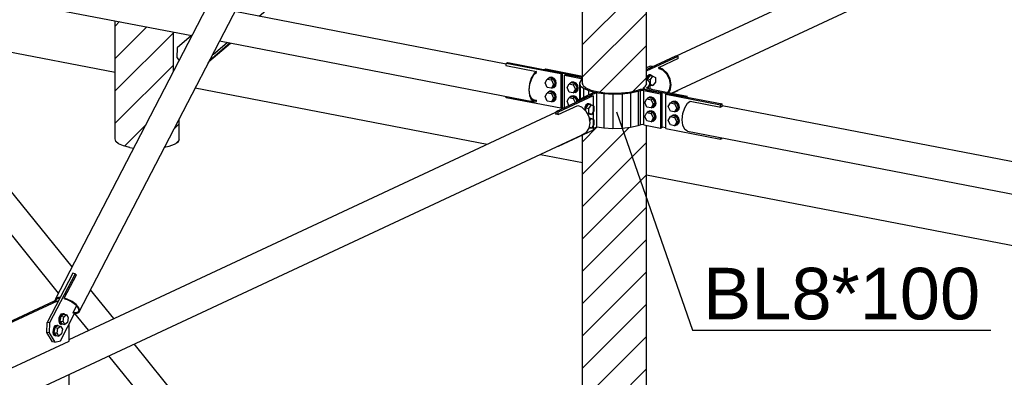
# Model space of a CAD drawing. Header units: millimetres. Extents: x 0 to 142951, y 0 to 27942.
# Tile 32 of 70: x 47226 to 49956, y 8349 to 9343. Entities that reach past the tile are written whole.
import ezdxf

# ---------------------------------------------------------------- set-up
doc = ezdxf.new("R2010")
doc.units = ezdxf.units.MM
doc.styles.add('Arial', font='ARIAL.TTF', dxfattribs={"height": 0.2})

# ---------------------------------------------------------------- blocks, each defined once
blk = doc.blocks.new('Part-65883 - 51816')
at = {"color": 7}
for p, q in [((49017.5, 9135.6), (49021.8, 9137.6)), ((49017.5, 9040.2), (49017.5, 9135.6)), ((49017.5, 9135.6), (49168.9, 9106.3)), ((49021.8, 9137.6), (49173.2, 9108.4)), ((49173.2, 9108.4), (49168.9, 9106.3)), ((49168.9, 9100), (49168.9, 9106.3)), ((49173.2, 9102), (49173.2, 9108.4)), ((49017.5, 9040.2), (49168.9, 9011)), ((49168.9, 9011), (49168.9, 9014.8)), ((49168.9, 9011), (49173.2, 9013)), ((49173.2, 9013), (49173.2, 9014))]:
    blk.add_line(p, q, dxfattribs=at)
blk = doc.blocks.new('Part-65959 - 51816')
at = {"color": 7}
for p, q in [((47326, 8568.6), (48738.7, 11299)), ((47389.8, 8529.1), (48802.6, 11259.5)), ((47349.3, 8569.2), (47383, 8634.4)), ((47381, 8635), (47383, 8634.4)), ((47382, 8633.3), (47382.4, 8633.1)), ((47333.5, 8571.3), (47326, 8568.6)), ((47338.1, 8571), (47333.5, 8571.3)), ((47326, 8568.6), (47323.3, 8562.9)), ((47323.3, 8562.9), (47323.6, 8562)), ((47326, 8561.8), (47328.5, 8567.1)), ((47326.1, 8561.5), (47326, 8561.8)), ((47328.5, 8567.1), (47335.4, 8569.6)), ((47335.4, 8569.6), (47337.2, 8569.4)), ((47350.3, 8567.5), (47349.3, 8569.2)), ((47358, 8566.6), (47349.3, 8569.2)), ((47350.3, 8567.5), (47358, 8565.2)), ((47371.2, 8559.9), (47358, 8566.6)), ((47358, 8565.2), (47370.2, 8559)), ((47370.2, 8559), (47380.5, 8551.3)), ((47382.4, 8551.5), (47371.2, 8559.9)), ((47373.9, 8528.6), (47383.7, 8547.5)), ((47380.5, 8551.3), (47387.4, 8543.2)), ((47389.9, 8542.7), (47382.4, 8551.5)), ((47374.9, 8526.8), (47373.9, 8528.6)), ((47380.4, 8528.2), (47373.9, 8528.6)), ((47374.9, 8526.8), (47382.3, 8526.4)), ((47387.3, 8530.6), (47380.4, 8528.2)), ((47382.3, 8526.4), (47389.8, 8529.1)), ((47389.8, 8535.9), (47387.3, 8530.6)), ((47387.4, 8543.2), (47389.8, 8535.9)), ((47389.8, 8529.1), (47392.5, 8534.8)), ((47392.5, 8534.8), (47389.9, 8542.7))]:
    blk.add_line(p, q, dxfattribs=at)
blk = doc.blocks.new('Part-65841 - 51816')
at = {"color": 7}
for p, q in [((48718.5, 9079), (48773.2, 9104.5)), ((48773.2, 9104.5), (48783.7, 9100.1)), ((48783.7, 9100.1), (48795.8, 9088.6)), ((47362.8, 8454.8), (48711.9, 9085.5)), ((48710.9, 9080.5), (48711.9, 9080.9)), ((48710.9, 9080.5), (48714.7, 9080.6)), ((48714.7, 9080.6), (48718.5, 9079)), ((48795.8, 9088.6), (48803.9, 9073.3)), ((48803.9, 9073.3), (48806.8, 9056.5)), ((48803.9, 9040.8), (48795.8, 9028.6)), ((48806.8, 9056.5), (48803.9, 9040.8)), ((45787.1, 7620.9), (48783.7, 9021.8)), ((48795.8, 9028.6), (48783.7, 9021.8))]:
    blk.add_line(p, q, dxfattribs=at)
blk = doc.blocks.new('Part-79910 - 51816')
at = {"color": 7}
for p, q in [((47652, 9198.7), (47652, 9308.2)), ((47748.6, 9222.6), (47754.6, 9229.8))]:
    blk.add_line(p, q, dxfattribs=at)
blk = doc.blocks.new('Part-65879 - 51816')
at = {"color": 7}
for p, q in [((49064.7, 9081.8), (49069.9, 9098)), ((49069.9, 9098), (49077.7, 9110.8)), ((49077.7, 9110.8), (49084.5, 9116.3)), ((49084.5, 9116.3), (49169.4, 9099.9)), ((49169.4, 9099.9), (49171.9, 9101.9)), ((49171.9, 9101.9), (49174.3, 9102.2)), ((49173.2, 9104.5), (50082.1, 8928.7)), ((49173.2, 9102.4), (49174.3, 9102.2)), ((49062.9, 9064.7), (49064.7, 9081.8)), ((49064.7, 9049.3), (49062.9, 9064.7)), ((49069.9, 9038), (49064.7, 9049.3)), ((49077.7, 9032.5), (49069.9, 9038)), ((49077.7, 9032.5), (50082.1, 8838.2))]:
    blk.add_line(p, q, dxfattribs=at)
blk = doc.blocks.new('Part-65923 - 51816')
at = {"color": 7}
for p, q in [((46048.8, 9618.3), (47703.5, 9298.3)), ((47822.7, 9365.7), (48574.9, 9220.2)), ((47780.1, 9283.4), (48651.9, 9114.8)), ((48573.8, 9215.1), (48574.9, 9216)), ((48573.8, 9215.1), (48658.7, 9198.7)), ((48658.7, 9198.7), (48651.9, 9193.1)), ((48658.7, 9195.8), (48658.7, 9198.7)), ((48644.1, 9180.3), (48638.9, 9164.1)), ((48640.4, 9163.7), (48645.3, 9178.8)), ((48651.9, 9193.1), (48644.1, 9180.3)), ((48645.3, 9178.8), (48652.6, 9190.8)), ((48652.6, 9190.8), (48658.7, 9195.8)), ((48638.9, 9164.1), (48637.1, 9147)), ((48637.1, 9147), (48638.9, 9131.7)), ((48638.7, 9147.8), (48640.4, 9163.7)), ((48640.4, 9133.5), (48638.7, 9147.8)), ((48638.9, 9131.7), (48644.1, 9120.4)), ((48645.3, 9122.9), (48640.4, 9133.5)), ((48644.1, 9120.4), (48651.9, 9114.8)), ((48652.6, 9117.7), (48645.3, 9122.9)), ((48648.9, 9120.4), (48658.7, 9118.5)), ((48658.7, 9118.5), (48652.6, 9117.7)), ((48658.7, 9115.6), (48658.7, 9118.5)), ((48651.9, 9114.8), (48658.7, 9115.6))]:
    blk.add_line(p, q, dxfattribs=at)
blk = doc.blocks.new('Part-65924 - 51816')
at = {"color": 7}
for p, q in [((48736.7, 9188.5), (48741, 9190.5)), ((48736.7, 9098.4), (48736.7, 9188.5)), ((48736.7, 9188.5), (48782.9, 9179.5)), ((48741, 9190.5), (48786.3, 9181.8)), ((48782.3, 9174.2), (48777.8, 9166.7)), ((48782.3, 9174.2), (48785.8, 9176.5)), ((48782.9, 9179.5), (48782.9, 9174.6)), ((48782.9, 9179.5), (48785.6, 9178.7)), ((48785.6, 9178.7), (48786.3, 9177.9)), ((48785.8, 9176.5), (48786.3, 9177.2)), ((48777.8, 9166.7), (48779.9, 9159.1)), ((48777.8, 9166.7), (48777.8, 9122)), ((48779.9, 9159.1), (48788.5, 9151.9)), ((48779.9, 9159.1), (48779.9, 9123)), ((48785.8, 9166.6), (48786.3, 9167.4)), ((48787.8, 9159.6), (48785.8, 9166.6)), ((48787.8, 9159.6), (48795.6, 9153)), ((48788.5, 9151.9), (48803, 9145.6)), ((48788.5, 9151.9), (48788.5, 9127)), ((48795.6, 9153), (48808.9, 9147.2)), ((48803, 9145.6), (48822.4, 9140.6)), ((48803, 9145.6), (48803, 9133.8)), ((48808.9, 9147.2), (48826.8, 9142.7)), ((48916.1, 9141.4), (48935.2, 9145.4)), ((48935.2, 9145.4), (48939.9, 9147.1)), ((48946.1, 9148.4), (48939.9, 9147.1)), ((48940.7, 9143.6), (48946, 9145.5)), ((48946, 9145.5), (48949.1, 9146.2)), ((48946, 9145.5), (48946, 9050.1)), ((48953.6, 9148.8), (48946.1, 9148.4)), ((48949.1, 9146.2), (48952.9, 9146.4)), ((48952.9, 9146.4), (48956.5, 9146)), ((48960.8, 9148), (48953.6, 9148.8)), ((48956.5, 9146), (49002.7, 9137)), ((48956.5, 9050.6), (48956.5, 9146)), ((48960.8, 9148), (49007, 9139.1)), ((48822.4, 9140.6), (48845.4, 9137.4)), ((48822.4, 9140.6), (48822.4, 9140.5)), ((48826.8, 9142.7), (48847.9, 9139.7)), ((48845.4, 9137.4), (48870.4, 9136)), ((48845.4, 9137.4), (48845.4, 9042)), ((48847.9, 9139.7), (48870.8, 9138.4)), ((48870.4, 9136), (48895.8, 9136.7)), ((48870.4, 9136), (48870.4, 9040.6)), ((48870.8, 9138.4), (48894.1, 9139)), ((48894.1, 9139), (48916.1, 9141.4)), ((48895.8, 9136.7), (48919.7, 9139.2)), ((48895.8, 9136.7), (48895.8, 9041.3)), ((48919.7, 9139.2), (48940.7, 9143.6)), ((48919.7, 9139.2), (48919.7, 9043.9)), ((48940.7, 9143.6), (48940.7, 9048.2)), ((49007, 9139.1), (49002.7, 9137)), ((49002.7, 9137), (49002.7, 9041.7)), ((49007, 9043.7), (49007, 9139.1)), ((48825.5, 9044.8), (48845.4, 9042)), ((48845.4, 9042), (48870.4, 9040.6)), ((48870.4, 9040.6), (48895.8, 9041.3)), ((48895.8, 9041.3), (48919.7, 9043.9)), ((48919.7, 9043.9), (48940.7, 9048.2)), ((48940.7, 9048.2), (48946, 9050.1)), ((48949.1, 9050.8), (48946, 9050.1)), ((48952.9, 9051), (48949.1, 9050.8)), ((48956.5, 9050.6), (48952.9, 9051)), ((48956.5, 9050.6), (49002.7, 9041.7)), ((49002.7, 9041.7), (49007, 9043.7))]:
    blk.add_line(p, q, dxfattribs=at)
blk = doc.blocks.new('Part-65925 - 51816')
at = {"color": 7}
for p, q in [((48680.1, 9203.7), (48684.5, 9205.7)), ((48680.1, 9203.7), (48786.3, 9183.2)), ((48684.5, 9205.7), (48786.3, 9186)), ((48963.9, 9176.9), (48970.4, 9171.5)), ((48970.4, 9171.5), (48972.5, 9163.9)), ((48957.2, 9155.1), (48955.6, 9152.9)), ((48955.6, 9148.5), (48955.6, 9152.9)), ((48955.6, 9152.9), (48957.7, 9150.7)), ((48957.2, 9155.1), (48960.3, 9157.1)), ((48957.7, 9150.7), (48963, 9149)), ((48960.3, 9157.1), (48964.4, 9164)), ((48963, 9149), (49072.3, 9127.9)), ((48963, 9147.6), (48963, 9149)), ((48963.6, 9153), (48964.4, 9154.1)), ((48964.7, 9151.9), (48963.6, 9153)), ((48964.4, 9164), (48963.9, 9165.8)), ((48967.9, 9156.4), (48964.4, 9154.1)), ((48964.4, 9154.1), (48964.4, 9152.2)), ((48967.3, 9151), (48964.7, 9151.9)), ((48967.3, 9151), (49076.6, 9129.9)), ((48972.5, 9163.9), (48967.9, 9156.4)), ((48967.9, 9156.4), (48967.9, 9150.9)), ((48972.5, 9163.9), (48972.5, 9150)), ((49076.6, 9129.9), (49072.3, 9127.9)), ((49076.6, 9127), (49076.6, 9129.9)), ((48730.6, 9098.6), (48735.3, 9097.7)), ((49007, 9045.1), (49017.5, 9043.1))]:
    blk.add_line(p, q, dxfattribs=at)
blk = doc.blocks.new('Part-65928 - 51816')
at = {"color": 7}
for p, q in [((48574.9, 9221.2), (48579.2, 9223.2)), ((48726.3, 9191.9), (48574.9, 9221.2)), ((48574.9, 9214.9), (48574.9, 9221.2)), ((48579.2, 9223.2), (48730.6, 9194)), ((48730.6, 9194), (48726.3, 9191.9)), ((48726.3, 9191.9), (48726.3, 9096.6)), ((48730.6, 9098.6), (48730.6, 9194)), ((48574.9, 9125.9), (48574.9, 9129.7)), ((48726.3, 9096.6), (48574.9, 9125.9)), ((48726.3, 9096.6), (48730.6, 9098.6))]:
    blk.add_line(p, q, dxfattribs=at)
blk = doc.blocks.new('Bolt-65930 - 51816')
at = {"color": 7}
for p, q in [((48958.8, 9112.3), (48964.6, 9122.6)), ((48970, 9125.1), (48964.6, 9122.6)), ((48964.6, 9122.6), (48976.3, 9120.3)), ((48966.9, 9123.6), (48969.5, 9126.2)), ((48969.5, 9126.2), (48975.9, 9126.9)), ((48969.5, 9126.2), (48971.2, 9126.9)), ((48981.7, 9122.9), (48970, 9125.1)), ((48977.5, 9127.6), (48971.2, 9126.9)), ((48975.9, 9126.9), (48982.2, 9123.7)), ((48981.7, 9122.9), (48976.3, 9120.3)), ((48976.3, 9120.3), (48982.1, 9107.8)), ((48983.8, 9124.5), (48977.5, 9127.6)), ((48987.5, 9110.3), (48981.7, 9122.9)), ((48982.2, 9123.7), (48986.8, 9117.6)), ((48988.4, 9118.3), (48983.8, 9124.5)), ((48986.8, 9117.6), (48988.5, 9110.1)), ((48990.1, 9110.9), (48988.4, 9118.3)), ((48964.6, 9099.7), (48958.8, 9112.3)), ((48976.3, 9097.4), (48964.6, 9099.7)), ((48977.5, 9089.5), (48971.2, 9088.8)), ((48982.1, 9107.8), (48976.3, 9097.4)), ((48976.3, 9097.4), (48981.7, 9100)), ((48983.8, 9086.3), (48977.5, 9089.5)), ((48982.2, 9098.9), (48978.6, 9098.6)), ((48981.7, 9100), (48987.5, 9110.3)), ((48987.5, 9110.3), (48982.1, 9107.8)), ((48986.8, 9103.3), (48982.2, 9098.9)), ((48982.2, 9098.9), (48983.8, 9099.7)), ((48983.8, 9099.7), (48988.4, 9104)), ((48988.5, 9110.1), (48986.8, 9103.3)), ((48988.4, 9104), (48990.1, 9110.9)), ((48958.8, 9074.1), (48964.6, 9084.4)), ((48964.6, 9061.6), (48958.8, 9074.1)), ((48970, 9087), (48964.6, 9084.4)), ((48964.6, 9084.4), (48976.3, 9082.2)), ((48966.9, 9085.5), (48969.5, 9088)), ((48969.5, 9088), (48971.2, 9088.8)), ((48969.5, 9088), (48975.9, 9088.7)), ((48981.7, 9084.7), (48970, 9087)), ((48975.9, 9088.7), (48982.2, 9085.6)), ((48981.7, 9084.7), (48976.3, 9082.2)), ((48976.3, 9082.2), (48982.1, 9069.6)), ((48982.1, 9069.6), (48976.3, 9059.3)), ((48987.5, 9072.1), (48981.7, 9084.7)), ((48981.7, 9061.8), (48987.5, 9072.1)), ((48987.5, 9072.1), (48982.1, 9069.6)), ((48982.2, 9085.6), (48986.8, 9079.4)), ((48986.8, 9065.1), (48982.2, 9060.8)), ((48988.4, 9080.2), (48983.8, 9086.3)), ((48983.8, 9061.6), (48988.4, 9065.9)), ((48986.8, 9079.4), (48988.5, 9072)), ((48988.5, 9072), (48986.8, 9065.1)), ((48990.1, 9072.7), (48988.4, 9080.2)), ((48988.4, 9065.9), (48990.1, 9072.7)), ((48976.3, 9059.3), (48964.6, 9061.6)), ((48976.3, 9059.3), (48981.7, 9061.8)), ((48982.2, 9060.8), (48978.6, 9060.4)), ((48982.2, 9060.8), (48983.8, 9061.6))]:
    blk.add_line(p, q, dxfattribs=at)
blk = doc.blocks.new('Bolt-65931 - 51816')
at = {"color": 7}
for p, q in [((48743.3, 9154), (48749.1, 9164.3)), ((48749.1, 9141.4), (48743.3, 9154)), ((48754.5, 9166.8), (48749.1, 9164.3)), ((48749.1, 9164.3), (48760.7, 9162)), ((48751.3, 9165.3), (48754, 9167.8)), ((48754, 9167.8), (48755.6, 9168.6)), ((48754, 9167.8), (48760.3, 9168.5)), ((48766.1, 9164.6), (48754.5, 9166.8)), ((48761.9, 9169.3), (48755.6, 9168.6)), ((48760.3, 9168.5), (48766.6, 9165.4)), ((48766.1, 9164.6), (48760.7, 9162)), ((48760.7, 9162), (48766.6, 9149.5)), ((48766.6, 9149.5), (48760.7, 9139.1)), ((48768.2, 9166.2), (48761.9, 9169.3)), ((48772, 9152), (48766.1, 9164.6)), ((48766.1, 9141.7), (48772, 9152)), ((48766.6, 9165.4), (48771.2, 9159.3)), ((48772, 9152), (48766.6, 9149.5)), ((48771.2, 9145), (48766.6, 9140.6)), ((48772.9, 9160), (48768.2, 9166.2)), ((48768.2, 9141.4), (48772.9, 9145.7)), ((48771.2, 9159.3), (48772.9, 9151.8)), ((48772.9, 9151.8), (48771.2, 9145)), ((48774.6, 9152.6), (48772.9, 9160)), ((48772.9, 9145.7), (48774.6, 9152.6)), ((48743.3, 9115.8), (48749.1, 9126.1)), ((48760.7, 9139.1), (48749.1, 9141.4)), ((48754.5, 9128.7), (48749.1, 9126.1)), ((48749.1, 9126.1), (48760.7, 9123.9)), ((48751.3, 9127.2), (48754, 9129.7)), ((48754, 9129.7), (48755.6, 9130.5)), ((48754, 9129.7), (48760.3, 9130.4)), ((48766.1, 9126.4), (48754.5, 9128.7)), ((48761.9, 9131.2), (48755.6, 9130.5)), ((48760.3, 9130.4), (48766.6, 9127.3)), ((48760.7, 9139.1), (48766.1, 9141.7)), ((48766.1, 9126.4), (48760.7, 9123.9)), ((48760.7, 9123.9), (48766.2, 9112.1)), ((48768.2, 9128), (48761.9, 9131.2)), ((48766.6, 9140.6), (48763.1, 9140.2)), ((48770.1, 9117.9), (48766.1, 9126.4)), ((48766.6, 9140.6), (48768.2, 9141.4)), ((48766.6, 9127.3), (48771.2, 9121.1)), ((48772.9, 9121.9), (48768.2, 9128)), ((48771.2, 9121.1), (48771.7, 9119.2)), ((48773.3, 9119.9), (48772.9, 9121.9)), ((48748.7, 9104), (48743.3, 9115.8))]:
    blk.add_line(p, q, dxfattribs=at)
blk = doc.blocks.new('Bolt-65932 - 51816')
at = {"color": 7}
for p, q in [((48682.3, 9167.2), (48688.2, 9177.5)), ((48693.6, 9180), (48688.2, 9177.5)), ((48688.2, 9177.5), (48699.8, 9175.2)), ((48690.4, 9178.6), (48693.1, 9181.1)), ((48693.1, 9181.1), (48699.4, 9181.8)), ((48693.1, 9181.1), (48694.7, 9181.8)), ((48705.2, 9177.8), (48693.6, 9180)), ((48701, 9182.5), (48694.7, 9181.8)), ((48699.4, 9181.8), (48705.7, 9178.6)), ((48705.2, 9177.8), (48699.8, 9175.2)), ((48699.8, 9175.2), (48705.6, 9162.7)), ((48707.3, 9179.4), (48701, 9182.5)), ((48711.1, 9165.2), (48705.2, 9177.8)), ((48705.7, 9178.6), (48710.3, 9172.5)), ((48712, 9173.3), (48707.3, 9179.4)), ((48710.3, 9172.5), (48712, 9165)), ((48713.6, 9165.8), (48712, 9173.3)), ((48688.2, 9154.6), (48682.3, 9167.2)), ((48699.8, 9152.4), (48688.2, 9154.6)), ((48701, 9144.4), (48694.7, 9143.7)), ((48705.6, 9162.7), (48699.8, 9152.4)), ((48699.8, 9152.4), (48705.2, 9154.9)), ((48707.3, 9141.2), (48701, 9144.4)), ((48705.7, 9153.8), (48702.2, 9153.5)), ((48705.2, 9154.9), (48711.1, 9165.2)), ((48711.1, 9165.2), (48705.6, 9162.7)), ((48710.3, 9158.2), (48705.7, 9153.8)), ((48705.7, 9153.8), (48707.3, 9154.6)), ((48707.3, 9154.6), (48712, 9158.9)), ((48712, 9165), (48710.3, 9158.2)), ((48712, 9158.9), (48713.6, 9165.8)), ((48682.3, 9129), (48688.2, 9139.3)), ((48688.2, 9116.5), (48682.3, 9129)), ((48693.6, 9141.9), (48688.2, 9139.3)), ((48688.2, 9139.3), (48699.8, 9137.1)), ((48690.4, 9140.4), (48693.1, 9142.9)), ((48693.1, 9142.9), (48694.7, 9143.7)), ((48693.1, 9142.9), (48699.4, 9143.6)), ((48705.2, 9139.6), (48693.6, 9141.9)), ((48699.4, 9143.6), (48705.7, 9140.5)), ((48705.2, 9139.6), (48699.8, 9137.1)), ((48699.8, 9137.1), (48705.6, 9124.5)), ((48705.6, 9124.5), (48699.8, 9114.2)), ((48711.1, 9127), (48705.2, 9139.6)), ((48705.2, 9116.7), (48711.1, 9127)), ((48711.1, 9127), (48705.6, 9124.5)), ((48705.7, 9140.5), (48710.3, 9134.3)), ((48710.3, 9120), (48705.7, 9115.7)), ((48712, 9135.1), (48707.3, 9141.2)), ((48707.3, 9116.5), (48712, 9120.8)), ((48710.3, 9134.3), (48712, 9126.9)), ((48712, 9126.9), (48710.3, 9120)), ((48713.6, 9127.6), (48712, 9135.1)), ((48712, 9120.8), (48713.6, 9127.6)), ((48699.8, 9114.2), (48688.2, 9116.5)), ((48699.8, 9114.2), (48705.2, 9116.7)), ((48705.7, 9115.7), (48702.2, 9115.3)), ((48705.7, 9115.7), (48707.3, 9116.5))]:
    blk.add_line(p, q, dxfattribs=at)
blk = doc.blocks.new('Bolt-65933 - 51816')
at = {"color": 7}
for p, q in [((49024, 9101.1), (49029.9, 9111.4)), ((49029.9, 9088.5), (49024, 9101.1)), ((49035.3, 9113.9), (49029.9, 9111.4)), ((49029.9, 9111.4), (49041.5, 9109.2)), ((49032.1, 9112.5), (49034.8, 9115)), ((49034.8, 9115), (49041.1, 9115.7)), ((49034.8, 9115), (49036.4, 9115.7)), ((49046.9, 9111.7), (49035.3, 9113.9)), ((49042.7, 9116.4), (49036.4, 9115.7)), ((49041.1, 9115.7), (49047.4, 9112.5)), ((49046.9, 9111.7), (49041.5, 9109.2)), ((49041.5, 9109.2), (49047.3, 9096.6)), ((49047.3, 9096.6), (49041.5, 9086.3)), ((49049, 9113.3), (49042.7, 9116.4)), ((49052.7, 9099.1), (49046.9, 9111.7)), ((49046.9, 9088.8), (49052.7, 9099.1)), ((49052.7, 9099.1), (49047.3, 9096.6)), ((49047.4, 9112.5), (49052, 9106.4)), ((49052, 9092.1), (49047.4, 9087.8)), ((49053.6, 9107.2), (49049, 9113.3)), ((49049, 9088.5), (49053.6, 9092.9)), ((49052, 9106.4), (49053.7, 9098.9)), ((49053.7, 9098.9), (49052, 9092.1)), ((49055.3, 9099.7), (49053.6, 9107.2)), ((49053.6, 9092.9), (49055.3, 9099.7)), ((49024, 9062.9), (49029.9, 9073.3)), ((49029.9, 9050.4), (49024, 9062.9)), ((49041.5, 9086.3), (49029.9, 9088.5)), ((49035.3, 9075.8), (49029.9, 9073.3)), ((49029.9, 9073.3), (49041.5, 9071)), ((49032.1, 9074.3), (49034.8, 9076.8)), ((49034.8, 9076.8), (49036.4, 9077.6)), ((49034.8, 9076.8), (49041.1, 9077.5)), ((49046.9, 9073.5), (49035.3, 9075.8)), ((49042.7, 9078.3), (49036.4, 9077.6)), ((49041.1, 9077.5), (49047.4, 9074.4)), ((49041.5, 9086.3), (49046.9, 9088.8)), ((49046.9, 9073.5), (49041.5, 9071)), ((49041.5, 9071), (49047.3, 9058.4)), ((49049, 9075.1), (49042.7, 9078.3)), ((49047.4, 9087.8), (49043.9, 9087.4)), ((49052.7, 9061), (49046.9, 9073.5)), ((49047.4, 9087.8), (49049, 9088.5)), ((49047.4, 9074.4), (49052, 9068.3)), ((49053.6, 9069), (49049, 9075.1)), ((49052, 9068.3), (49053.7, 9060.8)), ((49055.3, 9061.5), (49053.6, 9069)), ((49041.5, 9048.1), (49029.9, 9050.4)), ((49047.3, 9058.4), (49041.5, 9048.1)), ((49041.5, 9048.1), (49046.9, 9050.6)), ((49047.4, 9049.6), (49043.9, 9049.2)), ((49046.9, 9050.6), (49052.7, 9061)), ((49052.7, 9061), (49047.3, 9058.4)), ((49052, 9053.9), (49047.4, 9049.6)), ((49047.4, 9049.6), (49049, 9050.4)), ((49049, 9050.4), (49053.6, 9054.7)), ((49053.7, 9060.8), (49052, 9053.9)), ((49053.6, 9054.7), (49055.3, 9061.5))]:
    blk.add_line(p, q, dxfattribs=at)
blk = doc.blocks.new('Part-66051 - 51816')
at = {"color": 7}
for p, q in [((48973.4, 9213.5), (48963.9, 9209)), ((48963.9, 9204.6), (48980.1, 9212.2)), ((48980.1, 9212.2), (48973.4, 9213.5))]:
    blk.add_line(p, q, dxfattribs=at)
blk = doc.blocks.new('Part-65937 - 51816')
at = {"color": 7}
for p, q in [((48770.1, 9118.4), (48818.7, 9141.2)), ((48776.8, 9117.1), (48770.1, 9118.4)), ((48770.1, 9114), (48770.1, 9118.4)), ((48825.5, 9139.9), (48776.8, 9117.1)), ((48818.7, 9141.2), (48825.5, 9139.9)), ((48825.5, 9044.5), (48825.5, 9139.9)), ((48816, 9040.1), (48825.5, 9044.5))]:
    blk.add_line(p, q, dxfattribs=at)
blk = doc.blocks.new('Part-65938 - 51816')
at = {"color": 7}
for p, q in [((48809.3, 9132.3), (48711.9, 9086.8)), ((48816, 9131), (48718.6, 9085.5)), ((48809.3, 9132.3), (48816, 9131)), ((48816, 9131), (48816, 9035.6)), ((48711.9, 9086.8), (48711.9, 9080.5)), ((48718.6, 9085.5), (48711.9, 9086.8)), ((48718.6, 9079), (48718.6, 9085.5)), ((48816, 9035.6), (48718.6, 8990.1)), ((48718.6, 8990.1), (48716.7, 8990.5)), ((48718.6, 8990.1), (48718.6, 8991.4))]:
    blk.add_line(p, q, dxfattribs=at)
blk = doc.blocks.new('Bolt-65939 - 51816')
at = {"color": 7}
for p, q in [((48792.8, 9098.7), (48791.9, 9092.3)), ((48795.7, 9105.3), (48792.8, 9098.7)), ((48794.2, 9090.5), (48795.3, 9098.2)), ((48794.3, 9090.1), (48794.2, 9090.5)), ((48795.3, 9098.2), (48798.3, 9104.8)), ((48799.8, 9109.1), (48795.7, 9105.3)), ((48802.3, 9107.5), (48795.8, 9097.9)), ((48795.8, 9088.6), (48795.8, 9097.9)), ((48795.8, 9097.9), (48804.2, 9096.3)), ((48798.3, 9104.8), (48802.3, 9108.6)), ((48803.8, 9109.1), (48799.8, 9109.1)), ((48802.3, 9108.6), (48806.4, 9108.6)), ((48802.3, 9107.5), (48810.7, 9105.9)), ((48803.8, 9109.1), (48806.4, 9108.6)), ((48804.2, 9096.3), (48810.7, 9105.9)), ((48804.2, 9083), (48804.2, 9096.3)), ((48806.4, 9108.6), (48808.1, 9106.4)), ((48810.7, 9105.9), (48817.2, 9102.3)), ((48817.2, 9102.3), (48817.2, 9089.1)), ((48798.1, 9084.2), (48804.2, 9083)), ((48798.7, 9083.1), (48802.3, 9081.1)), ((48800.3, 9080), (48802.3, 9080)), ((48802.3, 9081.1), (48810.7, 9079.5)), ((48802.3, 9080), (48803.3, 9080.9)), ((48810.7, 9079.5), (48804.2, 9083)), ((48804.3, 9070.8), (48806.4, 9070.4)), ((48804.4, 9070.5), (48806.4, 9070.4)), ((48804.6, 9068.9), (48810.7, 9067.7)), ((48806, 9060.8), (48810.7, 9067.7)), ((48806.4, 9070.4), (48808.1, 9068.3)), ((48817.2, 9089.1), (48810.7, 9079.5)), ((48810.7, 9067.7), (48817.2, 9064.2)), ((48817.2, 9064.2), (48817.2, 9051)), ((48804.2, 9042.6), (48810.7, 9041.3)), ((48810.7, 9041.3), (48804.6, 9044.7)), ((48817.2, 9051), (48810.7, 9041.3))]:
    blk.add_line(p, q, dxfattribs=at)
blk = doc.blocks.new('Part-80320 - 51816')
at = {"color": 7}
for p, q in [((47702.3, 9298.5), (47662.5, 9264.5)), ((47662.5, 9264.5), (47661.5, 9237.7)), ((47750.7, 9226.5), (47810.5, 9277.6)), ((47752.2, 9229.5), (47808.9, 9277.9)), ((47661.5, 9237.7), (47667.7, 9229))]:
    blk.add_line(p, q, dxfattribs=at)
blk = doc.blocks.new('Part-65971 - 51816')
at = {"color": 7}
for p, q in [((47177.9, 8494.4), (47322.9, 8562.2)), ((47329.6, 8560.9), (47181.5, 8491.6)), ((47322.9, 8562.2), (47329.6, 8560.9)), ((47331.3, 8558), (47329.6, 8560.9)), ((47180.5, 8491.8), (47181.5, 8491.6)), ((47181.3, 8491.1), (47181.5, 8491.6)), ((47362.8, 8450), (47362.8, 8497.9)), ((47148.3, 8349.7), (47362.8, 8450)), ((47141.6, 8407), (47144.8, 8415.4)), ((47148.3, 8405.7), (47150.1, 8410.2)), ((47148.3, 8405.7), (47141.6, 8407)), ((47141.6, 8351), (47141.6, 8407)), ((47148.3, 8405.7), (47148.3, 8349.7)), ((47148.3, 8349.7), (47141.6, 8351))]:
    blk.add_line(p, q, dxfattribs=at)
blk = doc.blocks.new('Bolt-65975 - 51816')
at = {"color": 7}
for p, q in [((47337.3, 8520.6), (47334.9, 8513.4)), ((47341.2, 8525.5), (47337.3, 8520.6)), ((47337.4, 8512.9), (47339.9, 8520.1)), ((47340.3, 8519.5), (47337.7, 8505.8)), ((47339.9, 8520.1), (47343.7, 8525)), ((47340.3, 8519.5), (47347.6, 8525.1)), ((47340.3, 8519.5), (47348.7, 8517.8)), ((47341.2, 8525.5), (47345.3, 8526.8)), ((47343.7, 8525), (47347.9, 8526.3)), ((47345.3, 8526.8), (47347.9, 8526.3)), ((47346.1, 8504.2), (47348.7, 8517.8)), ((47347.6, 8525.1), (47356.1, 8523.5)), ((47347.9, 8526.3), (47349.8, 8524.7)), ((47348.7, 8517.8), (47356.1, 8523.5)), ((47356.1, 8523.5), (47360.8, 8515.6)), ((47324.5, 8493.3), (47320.7, 8488.4)), ((47323.2, 8487.9), (47327, 8492.8)), ((47323.6, 8487.3), (47331, 8493)), ((47324.5, 8493.3), (47328.7, 8494.6)), ((47327, 8492.8), (47331.2, 8494.1)), ((47328.7, 8494.6), (47331.2, 8494.1)), ((47331, 8493), (47339.4, 8491.3)), ((47331.2, 8494.1), (47333.2, 8492.6)), ((47332, 8485.7), (47339.4, 8491.3)), ((47334.9, 8513.4), (47334.5, 8505.9)), ((47334.5, 8505.9), (47336.3, 8500)), ((47336.3, 8500), (47339.7, 8497.3)), ((47337.1, 8505.4), (47337.4, 8512.9)), ((47338.8, 8499.5), (47337.1, 8505.4)), ((47337.7, 8505.8), (47342.5, 8497.9)), ((47337.7, 8505.8), (47346.1, 8504.2)), ((47342.2, 8496.8), (47338.8, 8499.5)), ((47339.4, 8491.3), (47344.2, 8483.4)), ((47339.7, 8497.3), (47342.2, 8496.8)), ((47344.6, 8497.5), (47342.2, 8496.8)), ((47342.5, 8497.9), (47350.9, 8496.3)), ((47350.9, 8496.3), (47346.1, 8504.2)), ((47358.3, 8502), (47350.9, 8496.3)), ((47360.8, 8515.6), (47358.3, 8502)), ((47318.3, 8481.3), (47317.9, 8473.7)), ((47317.9, 8473.7), (47319.6, 8467.8)), ((47320.7, 8488.4), (47318.3, 8481.3)), ((47319.6, 8467.8), (47323.1, 8465.1)), ((47320.4, 8473.2), (47320.8, 8480.8)), ((47322.2, 8467.3), (47320.4, 8473.2)), ((47320.8, 8480.8), (47323.2, 8487.9)), ((47323.6, 8487.3), (47321, 8473.7)), ((47321, 8473.7), (47325.8, 8465.8)), ((47321, 8473.7), (47329.4, 8472.1)), ((47325.6, 8464.6), (47322.2, 8467.3)), ((47323.1, 8465.1), (47325.6, 8464.6)), ((47323.6, 8487.3), (47332, 8485.7)), ((47327.9, 8465.3), (47325.6, 8464.6)), ((47325.8, 8465.8), (47334.2, 8464.1)), ((47329.4, 8472.1), (47332, 8485.7)), ((47334.2, 8464.1), (47329.4, 8472.1)), ((47341.6, 8469.8), (47334.2, 8464.1)), ((47344.2, 8483.4), (47341.6, 8469.8))]:
    blk.add_line(p, q, dxfattribs=at)
blk = doc.blocks.new('Part-65976 - 51816')
at = {"color": 7}
for p, q in [((47362.8, 8310.8), (47362.8, 8357.5)), ((47362.6, 8310.2), (47362.8, 8310.8)), ((47141.6, 8211.8), (47141.6, 8254.1)), ((47148.3, 8257.3), (47148.3, 8210.5)), ((47191.7, 8160.4), (47329.6, 8224.8)), ((47329.6, 8224.8), (47331.3, 8229.3)), ((47148.3, 8210.5), (47141.6, 8211.8)), ((47147.3, 8202.4), (47141.6, 8211.8)), ((47148.3, 8210.5), (47150.1, 8207.7))]:
    blk.add_line(p, q, dxfattribs=at)
blk = doc.blocks.new('Part-66037 - 51816')
at = {"color": 7}
for p, q in [((49047, 9242.1), (51957.8, 10602.9)), ((49033, 9138.3), (52029.5, 10539.2)), ((48998.1, 9209.7), (49052.7, 9235.2)), ((49051.8, 9235.6), (49052.7, 9235.2)), ((48998.1, 9206.8), (48998.1, 9209.7)), ((49008.6, 9205.3), (48998.1, 9209.7)), ((48998.1, 9206.8), (49007.7, 9202.8)), ((49007.7, 9202.8), (49019, 9192.1)), ((49020.8, 9193.8), (49008.6, 9205.3)), ((49019, 9192.1), (49026.5, 9177.8)), ((49028.9, 9178.4), (49020.8, 9193.8)), ((49026.5, 9177.8), (49029.2, 9162.1)), ((49031.7, 9161.7), (49028.9, 9178.4)), ((49026.5, 9147.5), (49021.8, 9140.5)), ((49024.8, 9139.9), (49028.9, 9146)), ((49029.2, 9162.1), (49026.5, 9147.5)), ((49028.9, 9146), (49031.7, 9161.7)), ((49021.7, 9140.5), (49021.9, 9140.6))]:
    blk.add_line(p, q, dxfattribs=at)
blk = doc.blocks.new('Part-66052 - 51816')
at = {"color": 7}
for p, q in [((48963.9, 9204.6), (49045.1, 9242.5)), ((48963.9, 9200.1), (49051.8, 9241.2)), ((49045.1, 9242.5), (49051.8, 9241.2)), ((49051.8, 9234.8), (49051.8, 9241.2)), ((49034.9, 9138), (49051.8, 9145.8)), ((49051.8, 9145.8), (49051.8, 9147.1))]:
    blk.add_line(p, q, dxfattribs=at)
blk = doc.blocks.new('Bolt-66053 - 51816')
at = {"color": 7}
for p, q in [((48966.6, 9185.2), (48963.9, 9179.2)), ((48965.8, 9175.4), (48966.1, 9178)), ((48966.1, 9178), (48969.1, 9184.7)), ((48970.6, 9189), (48966.6, 9185.2)), ((48973.2, 9187.4), (48966.7, 9177.8)), ((48966.7, 9174.6), (48966.7, 9177.8)), ((48966.7, 9177.8), (48975.1, 9176.1)), ((48969.1, 9184.7), (48973.2, 9188.5)), ((48974.7, 9189), (48970.6, 9189)), ((48973.2, 9188.5), (48977.2, 9188.5)), ((48973.2, 9187.4), (48981.6, 9185.8)), ((48974.7, 9189), (48977.2, 9188.5)), ((48975.1, 9176.1), (48981.6, 9185.8)), ((48975.1, 9162.9), (48975.1, 9176.1)), ((48977.2, 9188.5), (48978.9, 9186.3)), ((48981.6, 9185.8), (48988.1, 9182.2)), ((48988.1, 9182.2), (48988.1, 9169)), ((48972.5, 9163.4), (48975.1, 9162.9)), ((48972.5, 9161.3), (48973.2, 9161)), ((48973.2, 9159.9), (48972.5, 9159.9)), ((48972.5, 9150.8), (48974.7, 9150.8)), ((48972.8, 9150), (48973.2, 9150.3)), ((48973.2, 9161), (48981.6, 9159.3)), ((48974.1, 9160.8), (48973.2, 9159.9)), ((48973.2, 9150.3), (48977.2, 9150.3)), ((48974.7, 9150.8), (48977.2, 9150.3)), ((48981.6, 9159.3), (48975.1, 9162.9)), ((48977.2, 9150.3), (48978.3, 9148.9)), ((48988.1, 9169), (48981.6, 9159.3))]:
    blk.add_line(p, q, dxfattribs=at)
blk = doc.blocks.new('Part-66066 - 51816')
at = {"color": 7}
for p, q in [((46741.4, 9387.5), (46752.8, 9395.5)), ((46752.8, 9395.5), (46759.1, 9399)), ((46809.1, 9336.9), (46759.1, 9399)), ((46770.5, 9401.1), (46769.8, 9401.8)), ((47371.1, 8655.9), (46770.5, 9401.1)), ((46713.3, 9360.9), (46720.1, 9368.8)), ((46720.1, 9368.8), (46729.9, 9378.1)), ((46729.9, 9378.1), (46741.4, 9387.5)), ((46710.7, 9355.7), (46713.3, 9360.9)), ((47333.4, 8583), (46710.7, 9355.7)), ((46809.1, 9336.9), (46812.4, 9338.8)), ((46812.1, 9338.6), (46812.1, 9338.6)), ((46812.4, 9338.8), (46814.5, 9339.4)), ((46814.5, 9339.4), (46813.8, 9340.4)), ((47486.5, 8512.6), (47422.4, 8592.1)), ((47416.5, 8479.9), (47378.9, 8526.6)), ((48658, 7058.9), (47543.4, 8442)), ((48345.9, 7326.6), (47473.4, 8409.3))]:
    blk.add_line(p, q, dxfattribs=at)
blk = doc.blocks.new('Part-66091 - 51816')
at = {"color": 7}
for p, q in [((49629.1, 10936.7), (49679.2, 10979.5)), ((49675.1, 10975.5), (49673.1, 10965.7)), ((49679.2, 10979.5), (49675.1, 10975.5)), ((49675.5, 10964.5), (49677.3, 10973.5)), ((49677.3, 10973.5), (49680.9, 10977)), ((49680.9, 10977), (49679.2, 10979.5)), ((49673.1, 10965.7), (49675.7, 10953.6)), ((49677.8, 10953.4), (49675.5, 10964.5)), ((49675.7, 10953.6), (49682.4, 10941.1)), ((49684.1, 10941.8), (49677.8, 10953.4)), ((48963.9, 10368.8), (49630.1, 10937.8)), ((49629.1, 10936.7), (49630.1, 10937.7)), ((49671.4, 10876.6), (49721.5, 10919.4)), ((49682.4, 10941.1), (49692.3, 10930)), ((49693.2, 10931.6), (49684.1, 10941.8)), ((49692.3, 10930), (49703.8, 10922.1)), ((49703.8, 10924.3), (49693.2, 10931.6)), ((49714.2, 10921), (49703.8, 10924.3)), ((49703.8, 10922.1), (49715.2, 10918.5)), ((49719.7, 10921.8), (49714.2, 10921)), ((49715.2, 10918.5), (49721.5, 10919.4)), ((49721.5, 10919.4), (49719.7, 10921.8)), ((48963.9, 10270), (49673.5, 10876.1)), ((49671.4, 10876.6), (49673, 10876.8)), ((47849, 9416.6), (48786.3, 10217.1)), ((47889.9, 9352.7), (48786.3, 10118.3)), ((47763.2, 9246.8), (47801.3, 9279.3)), ((47761, 9246.5), (47763.2, 9246.8))]:
    blk.add_line(p, q, dxfattribs=at)
blk = doc.blocks.new('Part-73437 - 51816')
at = {"color": 7}
for p, q in [((46833, 9323.6), (47490.6, 9196.4)), ((47712.8, 9153.4), (48522.3, 8996.8)), ((48669.4, 8968.4), (48786.3, 8945.8)), ((48963.9, 8911.4), (50082.1, 8695.1))]:
    blk.add_line(p, q, dxfattribs=at)
blk = doc.blocks.new('Part-80294 - 51816')
at = {"color": 7}
for p, q in [((47372.9, 8638.4), (47302.2, 8501.7)), ((47379.7, 8637.1), (47308.9, 8500.4)), ((47379.7, 8637.1), (47372.9, 8638.4)), ((47382.2, 8632.9), (47379.7, 8637.1)), ((47338.7, 8451.2), (47377.7, 8526.7)), ((47300.8, 8474.2), (47302.2, 8501.7)), ((47308.9, 8500.4), (47302.2, 8501.7)), ((47308.9, 8500.4), (47307.5, 8472.9)), ((47307.5, 8472.9), (47300.8, 8474.2)), ((47316.7, 8447.9), (47300.8, 8474.2)), ((47307.5, 8472.9), (47323.4, 8446.6)), ((47323.4, 8446.6), (47316.7, 8447.9)), ((47323.4, 8446.6), (47338.7, 8451.2))]:
    blk.add_line(p, q, dxfattribs=at)
blk = doc.blocks.new('Mark-67864 - 51816')
at = {"color": 136}
for p, q in [((48880.5, 9087), (49090.7, 8480.3)), ((49090.7, 8480.3), (49918.2, 8480.3))]:
    blk.add_line(p, q, dxfattribs=at)
at = {"color": 30, "style": 'Arial'}
blk.add_text('BL8*100', height=143.26, dxfattribs=at).set_placement((49120.7, 8510.3))

msp = doc.modelspace()

# ---------------------------------------------------------------- hatches: boundary and pattern name
h = msp.add_hatch()
h.set_pattern_fill('ANSI31', color=96, scale=20, style=0)
h.paths.add_polyline_path([(48870.8, 9138.4), (48876.8, 9138.6), (48894, 9139), (48894.1, 9139), (48915.8, 9141.4), (48916.1, 9141.4), (48934.9, 9145.3), (48935.2, 9145.4), (48939.9, 9147.1), (48946.1, 9148.4), (48949.8, 9148.6), (48951.4, 9148.7), (48953.6, 9148.8), (48955.6, 9148.5), (48955.6, 9152.9), (48957.2, 9155.1), (48959.8, 9156.8), (48960.3, 9157.1), (48963.9, 9163.2), (48963.9, 11514), (48959.8, 11507.1), (48951.4, 11501.8), (48951.4, 11514.2), (48949.8, 11520.1), (48943, 11525.8), (48931.7, 11530.7), (48916.4, 11534.6), (48898.4, 11537.1), (48878.8, 11538.2), (48858.9, 11537.7), (48840.1, 11535.7), (48823.7, 11532.3), (48810.9, 11527.7), (48802.4, 11522.3), (48798.8, 11516.4), (48798.8, 11501.8), (48796.1, 11503), (48788.2, 11509.6), (48786.3, 11516.5), (48786.3, 11394.3), (48788.2, 11398.9), (48796.1, 11417.7), (48802.4, 11432.8), (48810.9, 11453.1), (48818.3, 11470.9), (48823.7, 11473.4), (48824, 11473.3), (48830.4, 11472.1), (48830.4, 11292.8), (48823.7, 11289.7), (48810.9, 11283.7), (48802.4, 11279.7), (48802.1, 11279.6), (48800.2, 11275.9), (48802.7, 11273.1), (48805.2, 11265.2), (48802.6, 11259.5), (48796.1, 11247), (48788.2, 11231.8), (48786.3, 11228.1), (48786.3, 9164.8), (48787.8, 9159.6), (48788.2, 9159.2), (48795.6, 9153), (48796.1, 9152.8), (48802.4, 9150.1), (48808.9, 9147.2), (48810.9, 9146.7), (48823.7, 9143.4), (48826.8, 9142.7), (48835.8, 9141.4), (48847.9, 9139.7), (48858.9, 9139.1)])
h = msp.add_hatch()
h.set_pattern_fill('ANSI31', color=96, scale=20, style=0)
h.paths.add_polyline_path([(47541.9, 8986), (47552.3, 9006), (47566, 9032.5), (47575.1, 9050.1), (47598.2, 9094.8), (47620.1, 9137), (47639.1, 9173.9), (47647.3, 9189.6), (47652, 9198.7), (47652, 9308.2), (47647.3, 9309.1), (47635.9, 9311.3), (47620.1, 9314.4), (47598.2, 9318.6), (47580.3, 9322.1), (47563.1, 9325.4), (47544.4, 9329), (47528, 9332.2), (47519.7, 9333.8), (47515.1, 9334.7), (47506.6, 9336.3), (47503, 9337), (47500.3, 9337.6), (47492.5, 9339.1), (47490.6, 9339.4), (47490.6, 9011.3), (47492.5, 9004.3), (47500.3, 8997.7), (47513.5, 8992), (47531.3, 8987.5)])
h = msp.add_hatch()
h.set_pattern_fill('ANSI31', color=96, scale=10, style=0)
h.paths.add_polyline_path([(47627.1, 8987.7), (47639.1, 8990.2), (47654.1, 8995.5), (47664, 9001.8), (47668.2, 9008.7), (47668.2, 9067), (47664, 9059), (47654.1, 9039.9), (47639.1, 9010.9)])
h = msp.add_hatch()
h.set_pattern_fill('ANSI31', color=96, scale=20, style=0)
h.paths.add_polyline_path([(48963.9, 6999.7), (48963.9, 9049.2), (48959.8, 9050), (48956.5, 9050.6), (48952.9, 9051), (48949.8, 9050.8), (48949.1, 9050.8), (48946, 9050.1), (48943, 9049.1), (48940.7, 9048.2), (48934.9, 9047), (48919.7, 9043.9), (48916.4, 9043.5), (48898.4, 9041.6), (48895.8, 9041.3), (48894, 9041.2), (48875.2, 9040.8), (48870.4, 9040.6), (48858.9, 9041.3), (48845.4, 9042), (48840.1, 9042.8), (48825.5, 9044.8), (48825.5, 9044.5), (48823.7, 9043.7), (48816, 9040.1), (48816, 9035.6), (48810.9, 9033.2), (48802.4, 9029.2), (48798.8, 9027.6), (48796.1, 9026.3), (48788.2, 9022.6), (48786.3, 9021.7), (48786.3, 7034.1), (48788.2, 7033.7), (48796.1, 7032.2), (48798.8, 7031.7), (48801.4, 7031.1), (48809.3, 7029.6), (48810.9, 7029.3), (48815.5, 7028.4), (48827, 7026.2), (48848, 7022.1), (48870.9, 7017.7), (48878.8, 7016.2), (48898.4, 7012.4), (48916.4, 7008.9), (48931.7, 7006), (48934.9, 7005.3), (48949.9, 7002.4), (48950.2, 7002.4), (48951.4, 7002.1), (48959.8, 7000.5)])

# ---------------------------------------------------------------- linework, layer by layer
at = {"color": 96}
for p, q in [((48963.9, 9163.2), (48963.9, 11514)), ((48786.3, 9164.8), (48786.3, 11228.1)), ((47490.6, 9011.3), (47490.6, 9339.4)), ((47668.2, 9008.7), (47668.2, 9067)), ((48963.9, 6999.7), (48963.9, 9049.2)), ((47492.5, 9004.3), (47490.6, 9011.3)), ((47668.2, 9008.7), (47664, 9001.8)), ((48786.3, 7034.1), (48786.3, 9021.7)), ((47500.3, 8997.7), (47492.5, 9004.3)), ((47513.5, 8992), (47500.3, 8997.7)), ((47531.3, 8987.5), (47513.5, 8992)), ((47531.3, 8987.5), (47541.9, 8986)), ((47639.1, 8990.2), (47627.1, 8987.7)), ((47654.1, 8995.5), (47639.1, 8990.2)), ((47664, 9001.8), (47654.1, 8995.5))]:
    msp.add_line(p, q, dxfattribs=at)

# ---------------------------------------------------------------- block references
for name in ['Part-65959 - 51816', 'Part-66091 - 51816', 'Part-66037 - 51816', 'Part-73437 - 51816', 'Part-65923 - 51816', 'Part-66066 - 51816', 'Part-79910 - 51816', 'Part-80320 - 51816', 'Part-66052 - 51816', 'Part-65928 - 51816', 'Part-65925 - 51816', 'Part-66051 - 51816', 'Bolt-65932 - 51816', 'Part-65924 - 51816', 'Bolt-66053 - 51816', 'Bolt-65931 - 51816', 'Part-65938 - 51816', 'Part-65937 - 51816', 'Bolt-65930 - 51816', 'Part-65883 - 51816', 'Part-65841 - 51816', 'Bolt-65939 - 51816', 'Bolt-65933 - 51816', 'Part-65879 - 51816', 'Mark-67864 - 51816', 'Part-80294 - 51816', 'Part-65971 - 51816', 'Bolt-65975 - 51816', 'Part-65976 - 51816']:
    msp.add_blockref(name, (0, 0))

doc.saveas('drawing.dxf')
